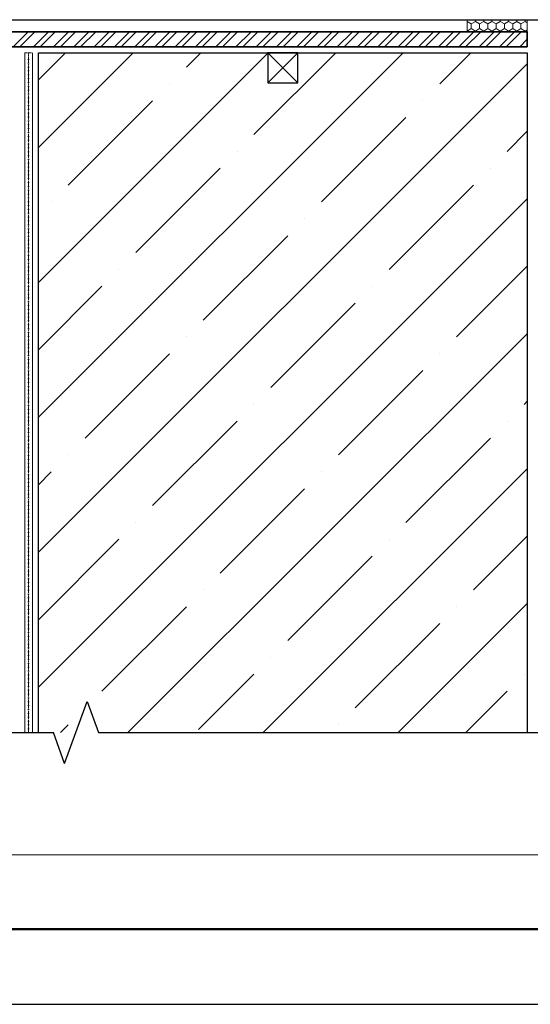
# Model space of a CAD drawing. Header units: millimetres. Extents: x 0 to 21000, y 0 to 14850.
# Tile 5 of 56: x 5203 to 6900, y 0 to 3276. Entities that reach past the tile are written whole.
import ezdxf

# ---------------------------------------------------------------- set-up
doc = ezdxf.new("R2010")
doc.units = ezdxf.units.MM
doc.linetypes.add('пунктирнаяX2', pattern=[12.7, 0, -12.7])
doc.linetypes.add('Штрих-пунктирная', pattern=[20, 7.5, -2, 1, -2, 7.5])
for name, color, linetype, lineweight in [('Standard', 7, 'Continuous', 25), ('TN-БЕТОН', 251, 'Continuous', 30), ('TN-Геотекстиль иглопробивной', 252, 'Штрих-пунктирная', 9), ('TN-ГЕРМЕТИК', 20, 'Continuous', 30), ('TN-МЕТАЛЛ КОНСТРУКЦИИ', 162, 'Continuous', 35), ('Общий01', 7, 'Continuous', 13)]:
    doc.layers.add(name, color=color, linetype=linetype, lineweight=lineweight)
doc.layers.add('Штрих Пена Монтажная', color=7, linetype='Continuous', lineweight=15, true_color=0xff7c1c)

msp = doc.modelspace()

# ---------------------------------------------------------------- linework, layer by layer
at = {"color": 7, "lineweight": 30, "ltscale": 3}
msp.add_line((2073.2, 3276.4), (7568.3, 3276.4), dxfattribs=at)
at = {"color": 7, "linetype": 'Continuous'}
for p, q in [((5352.5, 801.2), (5427.5, 1007.2)), ((5427.5, 1007.2), (5465, 904.2)), ((3869.8, 904.2), (5315, 904.2)), ((5352.5, 801.2), (5315, 904.2)), ((5465, 904.2), (7085.2, 904.2))]:
    msp.add_line(p, q, dxfattribs=at)
at = {"layer": 'Standard', "color": 7, "linetype": 'Continuous', "lineweight": 50, "transparency": 33554687}
msp.add_line((20750, 250), (1000, 250), dxfattribs=at)
at = {"layer": 'Standard', "color": 7, "linetype": 'Continuous', "lineweight": 25, "transparency": 33554687}
msp.add_line((0, 0), (21000, 0), dxfattribs=at)
at = {"layer": 'TN-БЕТОН', "color": 7}
for p, q in [((5265.2, 3166.4), (6890.2, 3166.4)), ((5265.2, 904.2), (5265.2, 3166.4)), ((6890.2, 3166.4), (6890.2, 904.2))]:
    msp.add_line(p, q, dxfattribs=at)
at = {"layer": 'TN-БЕТОН', "color": 7, "linetype": 'Continuous', "lineweight": 9}
for p, q in [((5265.2, 2851.4), (5580.2, 3166.4)), ((5265.2, 2402.4), (6029.2, 3166.4)), ((5265.2, 1953.4), (6478.2, 3166.4)), ((5265.2, 3075.9), (5355.6, 3166.4)), ((5757.2, 3118.9), (5804.7, 3166.4)), ((5981.7, 2894.4), (6253.7, 3166.4)), ((6599.1, 3062.8), (6702.7, 3166.4)), ((5265.2, 1504.4), (6890.2, 3129.4)), ((5701.1, 3062.8), (5701.1, 3062.8)), ((5364.3, 2726.1), (5645, 3006.7)), ((6543, 3006.7), (6543, 3006.7)), ((6206.2, 2669.9), (6486.9, 2950.6)), ((6823.6, 2838.3), (6890.2, 2904.9)), ((5925.6, 2838.3), (5925.6, 2838.3)), ((5588.8, 2501.5), (5869.5, 2782.2)), ((6767.5, 2782.2), (6767.5, 2782.2)), ((6430.7, 2445.4), (6711.4, 2726.1)), ((5265.2, 1055.4), (6890.2, 2680.4)), ((5308.2, 2669.9), (5308.2, 2669.9)), ((6150.1, 2613.8), (6150.1, 2613.8)), ((5813.4, 2277), (6094, 2557.7)), ((5532.7, 2445.4), (5532.7, 2445.4)), ((6655.2, 2220.9), (6890.2, 2455.9)), ((5265.2, 2177.9), (5476.6, 2389.3)), ((6374.6, 2389.3), (6374.6, 2389.3)), ((6037.9, 2052.5), (6318.5, 2333.2)), ((5563, 904.2), (6890.2, 2231.4)), ((5757.2, 2220.9), (5757.2, 2220.9)), ((5420.5, 1884.2), (5701.1, 2164.8)), ((6599.1, 2164.8), (6599.1, 2164.8)), ((6262.4, 1828), (6543, 2108.7)), ((6879.8, 1996.4), (6890.2, 2006.8)), ((5981.7, 1996.4), (5981.7, 1996.4)), ((5645, 1659.6), (5925.6, 1940.3)), ((6823.6, 1940.3), (6823.6, 1940.3)), ((6486.9, 1603.5), (6767.5, 1884.2)), ((5364.3, 1828), (5364.3, 1828)), ((5265.2, 1728.9), (5308.2, 1771.9)), ((6012.1, 904.2), (6890.2, 1782.3)), ((6206.2, 1771.9), (6206.2, 1771.9)), ((5869.5, 1435.1), (6150.1, 1715.8)), ((5588.8, 1603.5), (5588.8, 1603.5)), ((5265.2, 1279.9), (5532.7, 1547.4)), ((6430.7, 1547.4), (6430.7, 1547.4)), ((6711.4, 1379), (6890.2, 1557.8)), ((6094, 1210.6), (6374.6, 1491.3)), ((5813.4, 1379), (5813.4, 1379)), ((5476.6, 1042.3), (5757.2, 1322.9)), ((6461.1, 904.2), (6890.2, 1333.3)), ((6655.2, 1322.9), (6655.2, 1322.9)), ((6318.5, 986.1), (6599.1, 1266.8)), ((6037.9, 1154.5), (6037.9, 1154.5)), ((5797.9, 914.5), (5981.7, 1098.4)), ((6879.8, 1098.4), (6879.8, 1098.4)), ((6685.6, 904.2), (6823.6, 1042.3)), ((5420.5, 986.1), (5420.5, 986.1)), ((5338.5, 904.2), (5364.3, 930)), ((6262.4, 930), (6262.4, 930))]:
    msp.add_line(p, q, dxfattribs=at)
at = {"layer": 'TN-Геотекстиль иглопробивной', "color": 7, "linetype": 'Штрих-пунктирная'}
msp.add_line((5220.2, 3166.4), (5245.2, 3166.4), dxfattribs=at)
at = {"layer": 'TN-Геотекстиль иглопробивной', "color": 7, "linetype": 'Continuous'}
for p, q in [((5220.2, 904.2), (5220.2, 3166.4)), ((5245.2, 904.2), (5245.2, 3166.4))]:
    msp.add_line(p, q, dxfattribs=at)
at = {"layer": 'TN-Геотекстиль иглопробивной', "color": 7, "linetype": 'Штрих-пунктирная', "ltscale": 0.6}
msp.add_line((5232.7, 3166.4), (5232.7, 904.2), dxfattribs=at)
at = {"layer": 'TN-Геотекстиль иглопробивной', "color": 7, "linetype": 'пунктирнаяX2'}
msp.add_line((5232.7, 904.2), (5232.7, 3166.4), dxfattribs=at)
at = {"layer": 'TN-ГЕРМЕТИК', "color": 7}
for p, q in [((6027.7, 3166.4), (6127.7, 3066.4)), ((6027.7, 3066.4), (6127.7, 3166.4)), ((6127.7, 3166.4), (6027.7, 3166.4)), ((6027.7, 3166.4), (6027.7, 3066.4)), ((6127.7, 3066.4), (6127.7, 3166.4)), ((6027.7, 3066.4), (6127.7, 3066.4))]:
    msp.add_line(p, q, dxfattribs=at)
at = {"layer": 'TN-МЕТАЛЛ КОНСТРУКЦИИ', "color": 7}
for p, q in [((6890.2, 3236.4), (2638.1, 3236.4)), ((6890.2, 3186.4), (6890.2, 3236.4)), ((2638.1, 3186.4), (6890.2, 3186.4))]:
    msp.add_line(p, q, dxfattribs=at)
at = {"layer": 'TN-МЕТАЛЛ КОНСТРУКЦИИ', "color": 7, "linetype": 'Continuous', "lineweight": 20, "transparency": 33554687}
for p, q in [((5181.1, 3186.4), (5231.1, 3236.4)), ((5203.5, 3186.4), (5253.5, 3236.4)), ((5248.4, 3186.4), (5298.4, 3236.4)), ((5270.9, 3186.4), (5320.9, 3236.4)), ((5315.8, 3186.4), (5365.8, 3236.4)), ((5338.2, 3186.4), (5388.2, 3236.4)), ((5383.1, 3186.4), (5433.1, 3236.4)), ((5405.6, 3186.4), (5455.6, 3236.4)), ((5450.5, 3186.4), (5500.5, 3236.4)), ((5472.9, 3186.4), (5522.9, 3236.4)), ((5517.8, 3186.4), (5567.8, 3236.4)), ((5540.3, 3186.4), (5590.3, 3236.4)), ((5585.2, 3186.4), (5635.2, 3236.4)), ((5607.6, 3186.4), (5657.6, 3236.4)), ((5652.5, 3186.4), (5702.5, 3236.4)), ((5675, 3186.4), (5725, 3236.4)), ((5719.9, 3186.4), (5769.9, 3236.4)), ((5742.3, 3186.4), (5792.3, 3236.4)), ((5787.2, 3186.4), (5837.2, 3236.4)), ((5809.7, 3186.4), (5859.7, 3236.4)), ((5854.6, 3186.4), (5904.6, 3236.4)), ((5877, 3186.4), (5927, 3236.4)), ((5921.9, 3186.4), (5971.9, 3236.4)), ((5944.4, 3186.4), (5994.4, 3236.4)), ((5989.3, 3186.4), (6039.3, 3236.4)), ((6011.7, 3186.4), (6061.7, 3236.4)), ((6056.6, 3186.4), (6106.6, 3236.4)), ((6079.1, 3186.4), (6129.1, 3236.4)), ((6124, 3186.4), (6174, 3236.4)), ((6146.4, 3186.4), (6196.4, 3236.4)), ((6191.3, 3186.4), (6241.3, 3236.4)), ((6213.8, 3186.4), (6263.8, 3236.4)), ((6258.7, 3186.4), (6308.7, 3236.4)), ((6281.1, 3186.4), (6331.1, 3236.4)), ((6326, 3186.4), (6376, 3236.4)), ((6348.5, 3186.4), (6398.5, 3236.4)), ((6393.4, 3186.4), (6443.4, 3236.4)), ((6415.8, 3186.4), (6465.8, 3236.4)), ((6460.7, 3186.4), (6510.7, 3236.4)), ((6483.2, 3186.4), (6533.2, 3236.4)), ((6528.1, 3186.4), (6578.1, 3236.4)), ((6550.5, 3186.4), (6600.5, 3236.4)), ((6595.5, 3186.4), (6645.5, 3236.4)), ((6617.9, 3186.4), (6667.9, 3236.4)), ((6662.8, 3186.4), (6712.8, 3236.4)), ((6685.3, 3186.4), (6735.3, 3236.4)), ((6730.2, 3186.4), (6780.2, 3236.4)), ((6752.6, 3186.4), (6802.6, 3236.4)), ((6797.5, 3186.4), (6847.5, 3236.4)), ((6820, 3186.4), (6870, 3236.4)), ((6864.9, 3186.4), (6890.2, 3211.7)), ((6887.3, 3186.4), (6890.2, 3189.3))]:
    msp.add_line(p, q, dxfattribs=at)
at = {"layer": 'Общий01', "color": 1, "linetype": 'Continuous', "lineweight": 18, "transparency": 33554687}
msp.add_line((11228.8, 496.9), (1235.8, 496.9), dxfattribs=at)
at = {"layer": 'Штрих Пена Монтажная', "color": 7}
for p, q in [((6690.2, 3276.4), (6890.2, 3276.4)), ((6690.2, 3236.4), (6690.2, 3276.4)), ((6890.2, 3276.4), (6890.2, 3236.4)), ((6890.2, 3236.4), (6690.2, 3236.4))]:
    msp.add_line(p, q, dxfattribs=at)
at = {"layer": 'Штрих Пена Монтажная', "color": 7, "linetype": 'Continuous'}
for p, q in [((6690.4, 3270.4), (6690.4, 3276.4)), ((6717.9, 3270.4), (6717.9, 3276.4)), ((6745.4, 3270.4), (6745.4, 3276.4)), ((6772.9, 3270.4), (6772.9, 3276.4)), ((6800.4, 3270.4), (6800.4, 3276.4)), ((6827.9, 3270.4), (6827.9, 3276.4)), ((6855.4, 3270.4), (6855.4, 3276.4)), ((6882.9, 3270.4), (6882.9, 3276.4)), ((6690.4, 3270.4), (6690.2, 3270.2)), ((6704.2, 3262.4), (6690.4, 3270.4)), ((6704.2, 3246.6), (6690.4, 3238.6)), ((6717.9, 3270.4), (6704.2, 3262.4)), ((6704.2, 3246.6), (6704.2, 3262.4)), ((6717.9, 3238.6), (6704.2, 3246.6)), ((6731.7, 3262.4), (6717.9, 3270.4)), ((6731.7, 3246.6), (6717.9, 3238.6)), ((6745.4, 3270.4), (6731.7, 3262.4)), ((6731.7, 3246.6), (6731.7, 3262.4)), ((6745.4, 3238.6), (6731.7, 3246.6)), ((6759.2, 3262.4), (6745.4, 3270.4)), ((6759.2, 3246.6), (6745.4, 3238.6)), ((6772.9, 3270.4), (6759.2, 3262.4)), ((6759.2, 3246.6), (6759.2, 3262.4)), ((6772.9, 3238.6), (6759.2, 3246.6)), ((6786.7, 3262.4), (6772.9, 3270.4)), ((6786.7, 3246.6), (6772.9, 3238.6)), ((6800.4, 3270.4), (6786.7, 3262.4)), ((6786.7, 3246.6), (6786.7, 3262.4)), ((6800.4, 3238.6), (6786.7, 3246.6)), ((6814.2, 3262.4), (6800.4, 3270.4)), ((6814.2, 3246.6), (6800.4, 3238.6)), ((6827.9, 3270.4), (6814.2, 3262.4)), ((6814.2, 3246.6), (6814.2, 3262.4)), ((6827.9, 3238.6), (6814.2, 3246.6)), ((6841.7, 3262.4), (6827.9, 3270.4)), ((6841.7, 3246.6), (6827.9, 3238.6)), ((6855.4, 3270.4), (6841.7, 3262.4)), ((6841.7, 3246.6), (6841.7, 3262.4)), ((6855.4, 3238.6), (6841.7, 3246.6)), ((6869.2, 3262.4), (6855.4, 3270.4)), ((6869.2, 3246.6), (6855.4, 3238.6)), ((6882.9, 3270.4), (6869.2, 3262.4)), ((6869.2, 3246.6), (6869.2, 3262.4)), ((6882.9, 3238.6), (6869.2, 3246.6)), ((6890.2, 3266.2), (6882.9, 3270.4)), ((6690.4, 3238.6), (6690.2, 3238.8)), ((6690.4, 3236.4), (6690.4, 3238.6)), ((6717.9, 3236.4), (6717.9, 3238.6)), ((6745.4, 3236.4), (6745.4, 3238.6)), ((6772.9, 3236.4), (6772.9, 3238.6)), ((6800.4, 3236.4), (6800.4, 3238.6)), ((6827.9, 3236.4), (6827.9, 3238.6)), ((6855.4, 3236.4), (6855.4, 3238.6)), ((6890.2, 3242.8), (6882.9, 3238.6)), ((6882.9, 3236.4), (6882.9, 3238.6))]:
    msp.add_line(p, q, dxfattribs=at)

doc.saveas('drawing.dxf')
